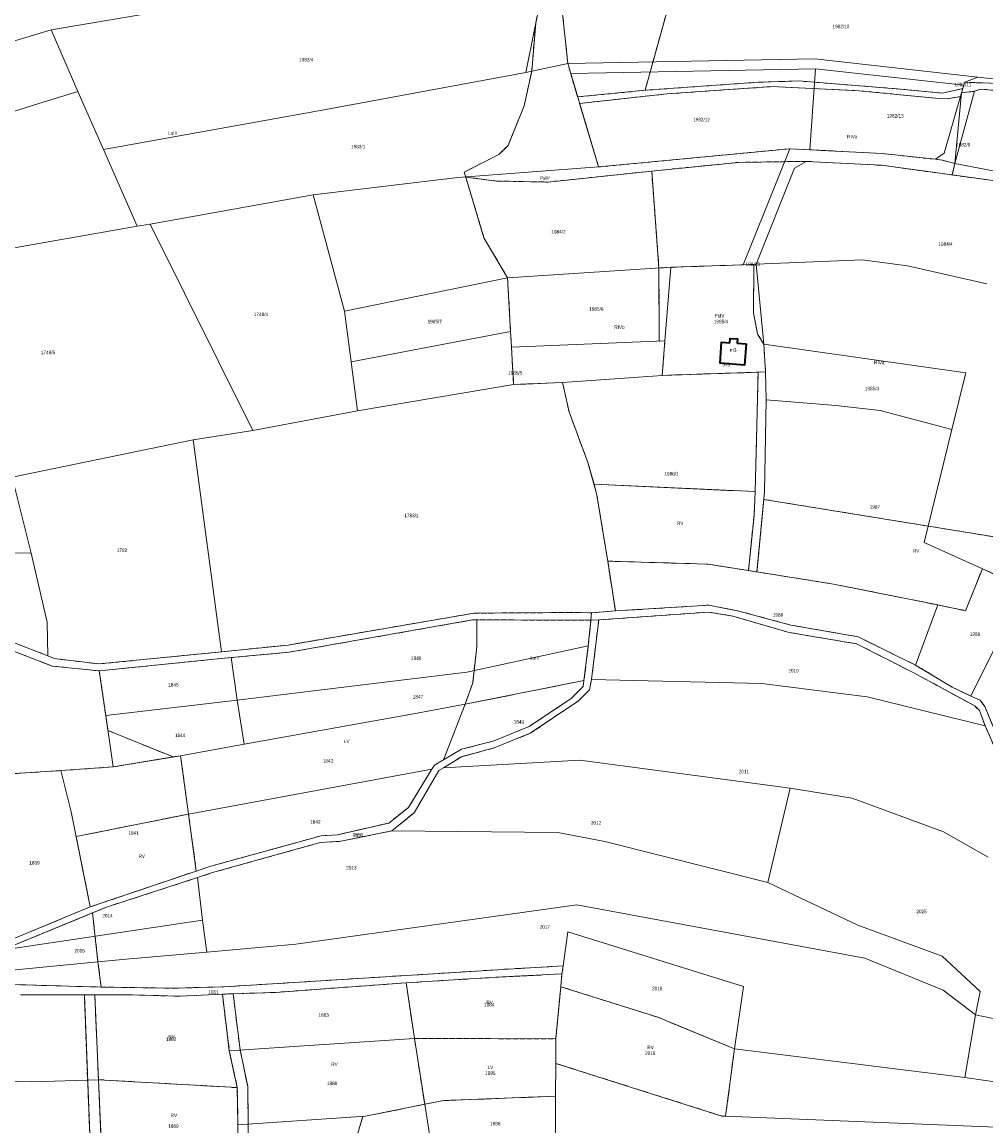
# Model space of a CAD drawing. Header units: metres. Extents: x 7496145 to 7500200, y 5498500 to 5502080.
# Tile 154 of 202: x 7498707 to 7499119, y 5499525 to 5499996. Entities that reach past the tile are written whole.
import ezdxf
from ezdxf.enums import TextEntityAlignment as Align

# ---------------------------------------------------------------- set-up
doc = ezdxf.new("R2010")
doc.units = ezdxf.units.M
doc.header["$MEASUREMENT"] = 0
for name, pattern in [('2.25_0.75', [3, 2.25, -0.75]), ('219-1000', [0]), ('egug-1000', [0])]:
    doc.linetypes.add(name, pattern=pattern)
doc.layers.get('0').update_dxf_attribs({"color": 2, "linetype": 'CONTINUOUS', "lineweight": 5})
for name, color, linetype in [('209-oznaczenie konturu klasyfikacyjnego', 7, 'CONTINUOUS'), ('211-numer działki ewidencyjnej', 7, 'CONTINUOUS'), ('217-kontur klasyfikacyjny', 7, 'CONTINUOUS'), ('218-kontur użytku gruntowego', 7, 'CONTINUOUS'), ('219-działka ewidencyjna', 7, 'CONTINUOUS'), ('312-budynek ewidencyjny', 7, 'CONTINUOUS'), ('312-oznaczenie budynku ewidencyjnego', 7, 'CONTINUOUS'), ('312-oznaczenie budynku ewidencyjnego-Atr117', 7, 'CONTINUOUS'), ('Punkt budynku', 7, 'CONTINUOUS')]:
    doc.layers.add(name, color=color, linetype=linetype)
doc.styles.get("Standard").update_dxf_attribs({"font": 'Working1250', "width": 0.75})

# ---------------------------------------------------------------- blocks, each defined once
blk = doc.blocks.new('PUNKTBUD')
at = {"color": 0}
blk.add_circle((0, 0), 0.09, dxfattribs=at)

msp = doc.modelspace()

# ---------------------------------------------------------------- linework, layer by layer
at = {"layer": '217-kontur klasyfikacyjny', "color": 3, "linetype": '2.25_0.75', "lineweight": 18, "flags": 128}
for points in [[(7498973.34, 5499967.13), (7498990.01, 5500027.36)], [(7498940.39, 5499978.56), (7498936.29, 5500017.13)], [(7498930.25, 5500013.66), (7498926.66, 5499995.83)], [(7498926.66, 5499995.83), (7498924.96, 5499975.32)], [(7498941.6, 5499974.27), (7498940.39, 5499978.56)], [(7498924.96, 5499975.32), (7498921.7, 5499960.45)], [(7498944.58, 5499964.32), (7498941.6, 5499974.27)], [(7499021.55, 5499970.55), (7498973.34, 5499967.13)], [(7499038.94, 5499971.11), (7499021.55, 5499970.55)], [(7499082.2, 5499967.66), (7499038.94, 5499971.11)], [(7499109.44, 5499969.36), (7499108.95, 5499967.87)], [(7499109.86, 5499970.54), (7499109.44, 5499969.36)], [(7499132.01, 5499969.76), (7499109.86, 5499970.54)], [(7498973.34, 5499967.13), (7498944.58, 5499964.32)], [(7498945.43, 5499961.5), (7498982.61, 5499965.61)], [(7498982.61, 5499965.61), (7499027.38, 5499968.7)], [(7499027.38, 5499968.7), (7499064.61, 5499966.95)], [(7499064.61, 5499966.95), (7499097.28, 5499963.75)], [(7499100.27, 5499965.97), (7499082.2, 5499967.66)], [(7499108.95, 5499967.87), (7499100.27, 5499965.97)], [(7499102.25, 5499963.52), (7499107.88, 5499964.44)], [(7499107.88, 5499964.44), (7499108.33, 5499966.01)], [(7499108.33, 5499966.01), (7499113.94, 5499966.74)], [(7499113.94, 5499966.74), (7499116.77, 5499967.64)], [(7499116.77, 5499967.64), (7499139.49, 5499965.37)], [(7498921.7, 5499960.45), (7498914.87, 5499943.56)], [(7498953.54, 5499934.44), (7498945.43, 5499961.5)], [(7499097.28, 5499963.75), (7499102.25, 5499963.52)], [(7498914.87, 5499943.56), (7498911, 5499939.8)], [(7499035.08, 5499942.17), (7498953.54, 5499934.44)], [(7499043.63, 5499941.76), (7499035.08, 5499942.17)], [(7499074.59, 5499940.12), (7499043.63, 5499941.76)], [(7498911, 5499939.8), (7498896.21, 5499932.19)], [(7498976.16, 5499932.64), (7499013.17, 5499936.38)], [(7499013.17, 5499936.38), (7499042.11, 5499936.8)], [(7499042.11, 5499936.8), (7499074.27, 5499935.13)], [(7499097.27, 5499937.67), (7499074.59, 5499940.12)], [(7499100.2, 5499937.31), (7499097.27, 5499937.67)], [(7499105.59, 5499935.85), (7499100.2, 5499937.31)], [(7499104.35, 5499931.01), (7499105.59, 5499935.85)], [(7499105.59, 5499935.85), (7499123.3, 5499932.54)], [(7498896.21, 5499932.19), (7498896.83, 5499930.12)], [(7498931.86, 5499927.97), (7498976.16, 5499932.64)], [(7498979.28, 5499891.28), (7498976.16, 5499932.64)], [(7499074.27, 5499935.13), (7499104.35, 5499931.01)], [(7498896.83, 5499930.12), (7498910, 5499928.4)], [(7498896.83, 5499930.12), (7498904.6, 5499904.15)], [(7498910, 5499928.4), (7498931.86, 5499927.97)], [(7499124.9, 5499928.16), (7499104.35, 5499931.01)], [(7498904.6, 5499904.15), (7498914.67, 5499887.14)], [(7498979.28, 5499891.28), (7498984.39, 5499891.61)], [(7498979.31, 5499860.11), (7498979.28, 5499891.28)], [(7498984.39, 5499891.61), (7499015.23, 5499892.64)], [(7499015.23, 5499892.64), (7499019.78, 5499892.85)], [(7499019.78, 5499892.85), (7499019.61, 5499872.19)], [(7498914.67, 5499887.14), (7498915.97, 5499864.13)], [(7499019.61, 5499872.19), (7499021.34, 5499863.06)], [(7498915.97, 5499864.13), (7498916.34, 5499857.44)], [(7499021.34, 5499863.06), (7499024.02, 5499858.8)], [(7498916.34, 5499857.44), (7498917.24, 5499841.57)], [(7498981.83, 5499860.22), (7498979.31, 5499860.11)], [(7498980.62, 5499845.47), (7498981.83, 5499860.22)], [(7499024.02, 5499858.8), (7499024.74, 5499846.91)], [(7499021.58, 5499846.81), (7498980.62, 5499845.47)], [(7499020.33, 5499795.86), (7499021.58, 5499846.81)], [(7499024.74, 5499846.91), (7499021.58, 5499846.81)], [(7498917.24, 5499841.57), (7498938.14, 5499842.39)], [(7498938.14, 5499842.39), (7498940.9, 5499829.95)], [(7498940.9, 5499829.95), (7498948.95, 5499808.25)], [(7498948.95, 5499808.25), (7498951.57, 5499798.98)], [(7498951.57, 5499798.98), (7499020.33, 5499795.86)], [(7498951.57, 5499798.98), (7498952.68, 5499795.08)], [(7498952.68, 5499795.08), (7498957.4, 5499766.18)], [(7499019.84, 5499785.59), (7499020.33, 5499795.86)], [(7499021.09, 5499761.57), (7499024.02, 5499792.52)], [(7499024.02, 5499792.52), (7499132.96, 5499774.82)], [(7499017.45, 5499762.15), (7499019.84, 5499785.59)], [(7498957.4, 5499766.18), (7499000.1, 5499764.91)], [(7498957.4, 5499766.18), (7498960.69, 5499744.9)], [(7499000.1, 5499764.91), (7499017.45, 5499762.15)], [(7499017.45, 5499762.15), (7499021.09, 5499761.57)], [(7499021.09, 5499761.57), (7499053.73, 5499756.39)], [(7499110.12, 5499745.01), (7499117.3, 5499762.95)], [(7499117.3, 5499762.95), (7499135.2, 5499754.7)], [(7499053.73, 5499756.39), (7499098.29, 5499747.49)], [(7498960.69, 5499744.9), (7499000.52, 5499747.41)], [(7499000.52, 5499747.41), (7499013.38, 5499744.88)], [(7499098.29, 5499747.49), (7499110.12, 5499745.01)], [(7498821.03, 5499730.38), (7498900.4, 5499743.97)], [(7498900.4, 5499743.97), (7498940.56, 5499744.25)], [(7498940.56, 5499744.25), (7498950.46, 5499744.16)], [(7498950.46, 5499744.16), (7498960.69, 5499744.9)], [(7499000.58, 5499744.46), (7498953.55, 5499741.09)], [(7499010.77, 5499742.71), (7499000.58, 5499744.46)], [(7499034.85, 5499735.71), (7499010.77, 5499742.71)], [(7499013.38, 5499744.88), (7499035.5, 5499738.88)], [(7498899.77, 5499741.1), (7498821.42, 5499727.29)], [(7498901.54, 5499741.1), (7498899.77, 5499741.1)], [(7498901.49, 5499729.57), (7498901.54, 5499741.1)], [(7498950.22, 5499740.98), (7498901.54, 5499741.1)], [(7498950.22, 5499740.98), (7498949.13, 5499730.01)], [(7498953.55, 5499741.09), (7498950.22, 5499740.98)], [(7498950.5, 5499715.73), (7498953.55, 5499741.09)], [(7499035.5, 5499738.88), (7499064.23, 5499733.91)], [(7499063.55, 5499730.93), (7499034.85, 5499735.71)], [(7499064.23, 5499733.91), (7499088.7, 5499721.83)], [(7498703.82, 5499731.44), (7498718.51, 5499725.78)], [(7498792.6, 5499727.48), (7498821.03, 5499730.38)], [(7498899.8, 5499714.18), (7498901.49, 5499729.57)], [(7498949.13, 5499730.01), (7498947.27, 5499715.24)], [(7499087.78, 5499718.61), (7499063.55, 5499730.93)], [(7498720.38, 5499721.4), (7498703.59, 5499727.84)], [(7498718.51, 5499725.78), (7498721.22, 5499724.6)], [(7498721.22, 5499724.6), (7498740.24, 5499722.28)], [(7498740.24, 5499722.28), (7498792.6, 5499727.48)], [(7498796.71, 5499725.04), (7498740.44, 5499719.34)], [(7498821.42, 5499727.29), (7498796.71, 5499725.04)], [(7498740.44, 5499719.34), (7498720.38, 5499721.4)], [(7498743.2, 5499700.3), (7498740.44, 5499719.34)], [(7499088.7, 5499721.83), (7499104.46, 5499712.43)], [(7498947.27, 5499715.24), (7498896.59, 5499705.08)], [(7498947.27, 5499715.24), (7498946.88, 5499712.73)], [(7498949.64, 5499711.22), (7498950.5, 5499715.73)], [(7499114.02, 5499704.39), (7499087.78, 5499718.61)], [(7498896.59, 5499705.08), (7498899.8, 5499714.18)], [(7498946.88, 5499712.73), (7498941.91, 5499707.63)], [(7498944.95, 5499706.61), (7498949.64, 5499711.22)], [(7499104.46, 5499712.43), (7499112.33, 5499708.6)], [(7498941.91, 5499707.63), (7498923.83, 5499695.57)], [(7498924.34, 5499692.69), (7498944.95, 5499706.61)], [(7499112.33, 5499708.6), (7499116.3, 5499706.8)], [(7499116.3, 5499706.8), (7499118.28, 5499704.11)], [(7498744.15, 5499693.86), (7498743.2, 5499700.3)], [(7499116.03, 5499702.47), (7499114.02, 5499704.39)], [(7499118.47, 5499695.94), (7499116.03, 5499702.47)], [(7499118.28, 5499704.11), (7499126.16, 5499685.41)], [(7498923.83, 5499695.57), (7498908.52, 5499689.36)], [(7499123.13, 5499685.23), (7499118.47, 5499695.94)], [(7498772.01, 5499682.6), (7498744.15, 5499693.86)], [(7498908.96, 5499686.49), (7498924.34, 5499692.69)], [(7498894.94, 5499682.71), (7498908.96, 5499686.49)], [(7498908.52, 5499689.36), (7498894.95, 5499685.86)], [(7498746.43, 5499678.35), (7498772.01, 5499682.6)], [(7498775.09, 5499683.11), (7498772.01, 5499682.6)], [(7498778.55, 5499658.24), (7498775.09, 5499683.11)], [(7498894.95, 5499685.86), (7498887.29, 5499681.39)], [(7498887.33, 5499677.93), (7498894.94, 5499682.71)], [(7498700.26, 5499675.27), (7498723.99, 5499676.78)], [(7498723.99, 5499676.78), (7498746.43, 5499678.35)], [(7498882.37, 5499677.43), (7498872.42, 5499661.1)], [(7498874.78, 5499658.75), (7498885.34, 5499676.87)], [(7498883.43, 5499679.13), (7498882.37, 5499677.43)], [(7498887.29, 5499681.39), (7498883.43, 5499679.13)], [(7498885.34, 5499676.87), (7498887.33, 5499677.93)], [(7498730.53, 5499648.62), (7498778.55, 5499658.24)], [(7498781.84, 5499633.92), (7498778.55, 5499658.24)], [(7498872.42, 5499661.1), (7498863.94, 5499654.4)], [(7498865.3, 5499651.02), (7498874.78, 5499658.75)], [(7498863.94, 5499654.4), (7498842.1, 5499649.4)], [(7498736.57, 5499618.63), (7498730.53, 5499648.62)], [(7498835.07, 5499648.95), (7498787.99, 5499635.95)], [(7498842.1, 5499649.4), (7498835.07, 5499648.95)], [(7498843.51, 5499646.62), (7498865.3, 5499651.02)], [(7498788.78, 5499633.23), (7498834.67, 5499646.04)], [(7498834.67, 5499646.04), (7498843.51, 5499646.62)], [(7498787.99, 5499635.95), (7498781.84, 5499633.92)], [(7498781.84, 5499633.92), (7498736.57, 5499618.63)], [(7498743.57, 5499618.55), (7498782.32, 5499631.12)], [(7498782.32, 5499631.12), (7498788.78, 5499633.23)], [(7498736.57, 5499618.63), (7498698.61, 5499602.82)], [(7498698.92, 5499600.12), (7498737.53, 5499616.06)], [(7498737.53, 5499616.06), (7498743.57, 5499618.55)], [(7498739.86, 5499595.13), (7498737.53, 5499616.06)], [(7498741.22, 5499584.38), (7498739.86, 5499595.13)], [(7498793.66, 5499584.48), (7498915.1, 5499592.08)], [(7498915.1, 5499592.08), (7498938.42, 5499593.43)], [(7498938.42, 5499593.43), (7498937.87, 5499589.99)], [(7498909.61, 5499588.57), (7498871.36, 5499586.21)], [(7498937.87, 5499589.99), (7498909.61, 5499588.57)], [(7498937.34, 5499584.54), (7498937.87, 5499589.99)], [(7498694.85, 5499585.71), (7498741.22, 5499584.38)], [(7498741.22, 5499584.38), (7498771.83, 5499583.91)], [(7498771.83, 5499583.91), (7498793.66, 5499584.48)], [(7498871.36, 5499586.21), (7498815.62, 5499582.13)], [(7498874.94, 5499562.46), (7498871.36, 5499586.21)], [(7498935.21, 5499562.3), (7498937.34, 5499584.54)], [(7498978.85, 5499571.49), (7498937.34, 5499584.54)], [(7498734.06, 5499581.07), (7498706.85, 5499581.04)], [(7498738.47, 5499581.07), (7498734.06, 5499581.07)], [(7498734.06, 5499581.07), (7498736.78, 5499510.51)], [(7498740.13, 5499544.86), (7498738.47, 5499581.07)], [(7498754.65, 5499581.04), (7498738.47, 5499581.07)], [(7498774.79, 5499580.47), (7498754.65, 5499581.04)], [(7498793, 5499581.37), (7498774.79, 5499580.47)], [(7498797.54, 5499581.52), (7498793, 5499581.37)], [(7498793, 5499581.37), (7498795.93, 5499557.24)], [(7498815.62, 5499582.13), (7498797.54, 5499581.52)], [(7498800.56, 5499557.55), (7498797.54, 5499581.52)], [(7499011.45, 5499558.03), (7498978.85, 5499571.49)], [(7498879.31, 5499534.35), (7498874.94, 5499562.46)], [(7498874.94, 5499562.46), (7498935.21, 5499562.3)], [(7498935.23, 5499551.82), (7498935.21, 5499562.3)], [(7498795.93, 5499557.24), (7498799.32, 5499541.46)], [(7498803.78, 5499541.9), (7498800.56, 5499557.55)], [(7499007.73, 5499529.25), (7499011.45, 5499558.03)], [(7498935.15, 5499537.79), (7498935.23, 5499551.82)], [(7498935.23, 5499551.82), (7499006.07, 5499529.36)], [(7498741.58, 5499510.91), (7498740.13, 5499544.86)], [(7498740.13, 5499544.86), (7498799.32, 5499541.46)], [(7498799.32, 5499541.46), (7498799.63, 5499525.6)], [(7498804.16, 5499513.16), (7498803.78, 5499541.9)], [(7498879.31, 5499534.35), (7498887.4, 5499535.95)], [(7498887.4, 5499535.95), (7498935.15, 5499537.79)], [(7498853.98, 5499529.23), (7498879.31, 5499534.35)], [(7498848.67, 5499514.73), (7498852.87, 5499529.16)], [(7498852.87, 5499529.16), (7498853.98, 5499529.23)], [(7499006.07, 5499529.36), (7499007.73, 5499529.25)], [(7498799.63, 5499525.6), (7498799.56, 5499515.57)]]:
    msp.add_lwpolyline(points, dxfattribs=at)
at = {"layer": '218-kontur użytku gruntowego', "color": 3, "linetype": 'egug-1000', "lineweight": 18, "flags": 128}
for points in [[(7498990.01, 5500027.36), (7498973.34, 5499967.13)], [(7498936.29, 5500017.13), (7498940.39, 5499978.56)], [(7498930.25, 5500013.66), (7498926.66, 5499995.83)], [(7498926.66, 5499995.83), (7498924.96, 5499975.32)], [(7498940.39, 5499978.56), (7498941.6, 5499974.27)], [(7498924.96, 5499975.32), (7498921.7, 5499960.45)], [(7498941.6, 5499974.27), (7498944.58, 5499964.32)], [(7498973.34, 5499967.13), (7499021.55, 5499970.55)], [(7499021.55, 5499970.55), (7499038.94, 5499971.11)], [(7499038.94, 5499971.11), (7499082.2, 5499967.66)], [(7499108.95, 5499967.87), (7499109.44, 5499969.36)], [(7499109.44, 5499969.36), (7499109.86, 5499970.54)], [(7499109.86, 5499970.54), (7499132.01, 5499969.76)], [(7498944.58, 5499964.32), (7498973.34, 5499967.13)], [(7498982.61, 5499965.61), (7498945.43, 5499961.5)], [(7499027.38, 5499968.7), (7498982.61, 5499965.61)], [(7499064.61, 5499966.95), (7499027.38, 5499968.7)], [(7499097.28, 5499963.75), (7499064.61, 5499966.95)], [(7499082.2, 5499967.66), (7499100.27, 5499965.97)], [(7499100.27, 5499965.97), (7499108.95, 5499967.87)], [(7499107.88, 5499964.44), (7499102.25, 5499963.52)], [(7499108.33, 5499966.01), (7499107.88, 5499964.44)], [(7499113.94, 5499966.74), (7499108.33, 5499966.01)], [(7499116.77, 5499967.64), (7499113.94, 5499966.74)], [(7499139.49, 5499965.37), (7499116.77, 5499967.64)], [(7498921.7, 5499960.45), (7498914.87, 5499943.56)], [(7498945.43, 5499961.5), (7498953.54, 5499934.44)], [(7499102.25, 5499963.52), (7499097.28, 5499963.75)], [(7498914.87, 5499943.56), (7498911, 5499939.8)], [(7498953.54, 5499934.44), (7499035.08, 5499942.17)], [(7499035.08, 5499942.17), (7499043.63, 5499941.76)], [(7499043.63, 5499941.76), (7499074.59, 5499940.12)], [(7498911, 5499939.8), (7498896.21, 5499932.19)], [(7499013.17, 5499936.38), (7498976.16, 5499932.64)], [(7499042.11, 5499936.8), (7499013.17, 5499936.38)], [(7499074.27, 5499935.13), (7499042.11, 5499936.8)], [(7499074.59, 5499940.12), (7499097.27, 5499937.67)], [(7499097.27, 5499937.67), (7499100.2, 5499937.31)], [(7499100.2, 5499937.31), (7499105.59, 5499935.85)], [(7499105.59, 5499935.85), (7499104.35, 5499931.01)], [(7499123.3, 5499932.54), (7499105.59, 5499935.85)], [(7498896.21, 5499932.19), (7498896.83, 5499930.12)], [(7498931.86, 5499927.97), (7498976.16, 5499932.64)], [(7498976.16, 5499932.64), (7498979.28, 5499891.28)], [(7499104.35, 5499931.01), (7499074.27, 5499935.13)], [(7498896.83, 5499930.12), (7498910, 5499928.4)], [(7498896.83, 5499930.12), (7498904.6, 5499904.15)], [(7498910, 5499928.4), (7498931.86, 5499927.97)], [(7499104.35, 5499931.01), (7499124.9, 5499928.16)], [(7498904.6, 5499904.15), (7498914.67, 5499887.14)], [(7498979.28, 5499891.28), (7498984.39, 5499891.61)], [(7498979.28, 5499891.28), (7498979.31, 5499860.11)], [(7498984.39, 5499891.61), (7499015.23, 5499892.64)], [(7499015.23, 5499892.64), (7499019.78, 5499892.85)], [(7499019.78, 5499892.85), (7499019.61, 5499872.19)], [(7498914.67, 5499887.14), (7498915.97, 5499864.13)], [(7499019.61, 5499872.19), (7499021.34, 5499863.06)], [(7498915.97, 5499864.13), (7498916.34, 5499857.44)], [(7499021.34, 5499863.06), (7499024.02, 5499858.8)], [(7498916.34, 5499857.44), (7498917.24, 5499841.57)], [(7498979.31, 5499860.11), (7498981.83, 5499860.22)], [(7498981.83, 5499860.22), (7498980.62, 5499845.47)], [(7499024.02, 5499858.8), (7499024.74, 5499846.91)], [(7498980.62, 5499845.47), (7499021.58, 5499846.81)], [(7499021.58, 5499846.81), (7499020.33, 5499795.86)], [(7499024.74, 5499846.91), (7499021.58, 5499846.81)], [(7498917.24, 5499841.57), (7498938.14, 5499842.39)], [(7498938.14, 5499842.39), (7498940.9, 5499829.95)], [(7498940.9, 5499829.95), (7498948.95, 5499808.25)], [(7498948.95, 5499808.25), (7498951.57, 5499798.98)], [(7498951.57, 5499798.98), (7498952.68, 5499795.08)], [(7499020.33, 5499795.86), (7498951.57, 5499798.98)], [(7498952.68, 5499795.08), (7498957.4, 5499766.18)], [(7499020.33, 5499795.86), (7499019.84, 5499785.59)], [(7499024.02, 5499792.52), (7499021.09, 5499761.57)], [(7499132.96, 5499774.82), (7499024.02, 5499792.52)], [(7499019.84, 5499785.59), (7499017.45, 5499762.15)], [(7498957.4, 5499766.18), (7499000.1, 5499764.91)], [(7498957.4, 5499766.18), (7498960.69, 5499744.9)], [(7499000.1, 5499764.91), (7499017.45, 5499762.15)], [(7499017.45, 5499762.15), (7499021.09, 5499761.57)], [(7499021.09, 5499761.57), (7499053.73, 5499756.39)], [(7499110.12, 5499745.01), (7499117.3, 5499762.95)], [(7499117.3, 5499762.95), (7499135.2, 5499754.7)], [(7499053.73, 5499756.39), (7499098.29, 5499747.49)], [(7498960.69, 5499744.9), (7499000.52, 5499747.41)], [(7499000.52, 5499747.41), (7499013.38, 5499744.88)], [(7499098.29, 5499747.49), (7499110.12, 5499745.01)], [(7498821.03, 5499730.38), (7498900.4, 5499743.97)], [(7498900.4, 5499743.97), (7498940.56, 5499744.25)], [(7498940.56, 5499744.25), (7498950.46, 5499744.16)], [(7498950.46, 5499744.16), (7498960.69, 5499744.9)], [(7498953.55, 5499741.09), (7499000.58, 5499744.46)], [(7499000.58, 5499744.46), (7499010.77, 5499742.71)], [(7499010.77, 5499742.71), (7499034.85, 5499735.71)], [(7499013.38, 5499744.88), (7499035.5, 5499738.88)], [(7498899.77, 5499741.1), (7498821.42, 5499727.29)], [(7498901.54, 5499741.1), (7498899.77, 5499741.1)], [(7498901.54, 5499741.1), (7498901.49, 5499729.57)], [(7498950.22, 5499740.98), (7498901.54, 5499741.1)], [(7498949.13, 5499730.01), (7498950.22, 5499740.98)], [(7498953.55, 5499741.09), (7498950.22, 5499740.98)], [(7498950.5, 5499715.73), (7498953.55, 5499741.09)], [(7499035.5, 5499738.88), (7499064.23, 5499733.91)], [(7499034.85, 5499735.71), (7499063.55, 5499730.93)], [(7499064.23, 5499733.91), (7499088.7, 5499721.83)], [(7498703.82, 5499731.44), (7498718.51, 5499725.78)], [(7498792.6, 5499727.48), (7498821.03, 5499730.38)], [(7498901.49, 5499729.57), (7498899.8, 5499714.18)], [(7498947.27, 5499715.24), (7498949.13, 5499730.01)], [(7499063.55, 5499730.93), (7499087.78, 5499718.61)], [(7498720.38, 5499721.4), (7498703.59, 5499727.84)], [(7498718.51, 5499725.78), (7498721.22, 5499724.6)], [(7498721.22, 5499724.6), (7498740.24, 5499722.28)], [(7498740.24, 5499722.28), (7498792.6, 5499727.48)], [(7498796.71, 5499725.04), (7498740.44, 5499719.34)], [(7498821.42, 5499727.29), (7498796.71, 5499725.04)], [(7498740.44, 5499719.34), (7498720.38, 5499721.4)], [(7498740.44, 5499719.34), (7498743.2, 5499700.3)], [(7499088.7, 5499721.83), (7499104.46, 5499712.43)], [(7498896.59, 5499705.08), (7498947.27, 5499715.24)], [(7498946.88, 5499712.73), (7498947.27, 5499715.24)], [(7498949.64, 5499711.22), (7498950.5, 5499715.73)], [(7499087.78, 5499718.61), (7499114.02, 5499704.39)], [(7498899.8, 5499714.18), (7498896.59, 5499705.08)], [(7498941.91, 5499707.63), (7498946.88, 5499712.73)], [(7498944.95, 5499706.61), (7498949.64, 5499711.22)], [(7499104.46, 5499712.43), (7499112.33, 5499708.6)], [(7498923.83, 5499695.57), (7498941.91, 5499707.63)], [(7498924.34, 5499692.69), (7498944.95, 5499706.61)], [(7499112.33, 5499708.6), (7499116.3, 5499706.8)], [(7499116.3, 5499706.8), (7499118.28, 5499704.11)], [(7498743.2, 5499700.3), (7498744.15, 5499693.86)], [(7499114.02, 5499704.39), (7499116.03, 5499702.47)], [(7499116.03, 5499702.47), (7499118.47, 5499695.94)], [(7499118.28, 5499704.11), (7499126.16, 5499685.41)], [(7498908.52, 5499689.36), (7498923.83, 5499695.57)], [(7499118.47, 5499695.94), (7499123.13, 5499685.23)], [(7498744.15, 5499693.86), (7498772.01, 5499682.6)], [(7498908.96, 5499686.49), (7498924.34, 5499692.69)], [(7498894.94, 5499682.71), (7498908.96, 5499686.49)], [(7498894.95, 5499685.86), (7498908.52, 5499689.36)], [(7498772.01, 5499682.6), (7498746.43, 5499678.35)], [(7498772.01, 5499682.6), (7498775.09, 5499683.11)], [(7498775.09, 5499683.11), (7498778.55, 5499658.24)], [(7498887.29, 5499681.39), (7498894.95, 5499685.86)], [(7498887.33, 5499677.93), (7498894.94, 5499682.71)], [(7498723.99, 5499676.78), (7498700.26, 5499675.27)], [(7498746.43, 5499678.35), (7498723.99, 5499676.78)], [(7498872.42, 5499661.1), (7498882.37, 5499677.43)], [(7498874.78, 5499658.75), (7498885.34, 5499676.87)], [(7498882.37, 5499677.43), (7498883.43, 5499679.13)], [(7498883.43, 5499679.13), (7498887.29, 5499681.39)], [(7498885.34, 5499676.87), (7498887.33, 5499677.93)], [(7498778.55, 5499658.24), (7498730.53, 5499648.62)], [(7498778.55, 5499658.24), (7498781.84, 5499633.92)], [(7498863.94, 5499654.4), (7498872.42, 5499661.1)], [(7498865.3, 5499651.02), (7498874.78, 5499658.75)], [(7498842.1, 5499649.4), (7498863.94, 5499654.4)], [(7498730.53, 5499648.62), (7498736.57, 5499618.63)], [(7498787.99, 5499635.95), (7498835.07, 5499648.95)], [(7498835.07, 5499648.95), (7498842.1, 5499649.4)], [(7498843.51, 5499646.62), (7498865.3, 5499651.02)], [(7498788.78, 5499633.23), (7498834.67, 5499646.04)], [(7498834.67, 5499646.04), (7498843.51, 5499646.62)], [(7498781.84, 5499633.92), (7498787.99, 5499635.95)], [(7498736.57, 5499618.63), (7498781.84, 5499633.92)], [(7498743.57, 5499618.55), (7498782.32, 5499631.12)], [(7498782.32, 5499631.12), (7498788.78, 5499633.23)], [(7498736.57, 5499618.63), (7498698.61, 5499602.82)], [(7498698.92, 5499600.12), (7498737.53, 5499616.06)], [(7498737.53, 5499616.06), (7498743.57, 5499618.55)], [(7498739.86, 5499595.13), (7498737.53, 5499616.06)], [(7498741.22, 5499584.38), (7498739.86, 5499595.13)], [(7498915.1, 5499592.08), (7498793.66, 5499584.48)], [(7498938.42, 5499593.43), (7498915.1, 5499592.08)], [(7498937.87, 5499589.99), (7498938.42, 5499593.43)], [(7498909.61, 5499588.57), (7498871.36, 5499586.21)], [(7498937.87, 5499589.99), (7498909.61, 5499588.57)], [(7498937.34, 5499584.54), (7498937.87, 5499589.99)], [(7498694.85, 5499585.71), (7498741.22, 5499584.38)], [(7498771.83, 5499583.91), (7498741.22, 5499584.38)], [(7498793.66, 5499584.48), (7498771.83, 5499583.91)], [(7498871.36, 5499586.21), (7498815.62, 5499582.13)], [(7498871.36, 5499586.21), (7498874.94, 5499562.46)], [(7498937.34, 5499584.54), (7498935.21, 5499562.3)], [(7498978.85, 5499571.49), (7498937.34, 5499584.54)], [(7498734.06, 5499581.07), (7498706.85, 5499581.04)], [(7498736.78, 5499510.51), (7498734.06, 5499581.07)], [(7498738.47, 5499581.07), (7498734.06, 5499581.07)], [(7498738.47, 5499581.07), (7498740.13, 5499544.86)], [(7498754.65, 5499581.04), (7498738.47, 5499581.07)], [(7498774.79, 5499580.47), (7498754.65, 5499581.04)], [(7498793, 5499581.37), (7498774.79, 5499580.47)], [(7498797.54, 5499581.52), (7498793, 5499581.37)], [(7498795.93, 5499557.24), (7498793, 5499581.37)], [(7498815.62, 5499582.13), (7498797.54, 5499581.52)], [(7498797.54, 5499581.52), (7498800.56, 5499557.55)], [(7499011.45, 5499558.03), (7498978.85, 5499571.49)], [(7498874.94, 5499562.46), (7498935.21, 5499562.3)], [(7498874.94, 5499562.46), (7498879.31, 5499534.35)], [(7498935.21, 5499562.3), (7498935.23, 5499551.82)], [(7498799.32, 5499541.46), (7498795.93, 5499557.24)], [(7498800.56, 5499557.55), (7498803.78, 5499541.9)], [(7499007.73, 5499529.25), (7499011.45, 5499558.03)], [(7498935.15, 5499537.79), (7498935.23, 5499551.82)], [(7498935.23, 5499551.82), (7499006.07, 5499529.36)], [(7498740.13, 5499544.86), (7498741.58, 5499510.91)], [(7498799.32, 5499541.46), (7498740.13, 5499544.86)], [(7498799.63, 5499525.6), (7498799.32, 5499541.46)], [(7498803.78, 5499541.9), (7498804.16, 5499513.16)], [(7498879.31, 5499534.35), (7498887.4, 5499535.95)], [(7498887.4, 5499535.95), (7498935.15, 5499537.79)], [(7498853.98, 5499529.23), (7498879.31, 5499534.35)], [(7498848.67, 5499514.73), (7498852.87, 5499529.16)], [(7498852.87, 5499529.16), (7498853.98, 5499529.23)], [(7499006.07, 5499529.36), (7499007.73, 5499529.25)], [(7498799.56, 5499515.57), (7498799.63, 5499525.6)]]:
    msp.add_lwpolyline(points, dxfattribs=at)
at = {"layer": '219-działka ewidencyjna', "color": 3, "linetype": '219-1000', "lineweight": 18, "flags": 128}
for points in [[(7498922.42, 5499974.79), (7498931.52, 5500019.99)], [(7498788.28, 5500004.48), (7498719.91, 5499992.98)], [(7498663.32, 5499975.91), (7498719.91, 5499992.98)], [(7498719.91, 5499992.98), (7498731.28, 5499966.57)], [(7498922.42, 5499974.79), (7498940.39, 5499978.56)], [(7498940.39, 5499978.56), (7499045.8, 5499980.5)], [(7498940.39, 5499978.56), (7498941.6, 5499974.27)], [(7499045.8, 5499980.5), (7499115.41, 5499972.75)], [(7498835.55, 5499958.63), (7498922.42, 5499974.79)], [(7498941.6, 5499974.27), (7499046.12, 5499976.35)], [(7498941.6, 5499974.27), (7498953.54, 5499934.44)], [(7499043.63, 5499941.76), (7499046.12, 5499976.35)], [(7499046.12, 5499976.35), (7499109.44, 5499969.36)], [(7499108.33, 5499966.01), (7499109.44, 5499969.36)], [(7499109.44, 5499969.36), (7499109.86, 5499970.54)], [(7499109.86, 5499970.54), (7499115.41, 5499972.75)], [(7499109.86, 5499970.54), (7499132.01, 5499969.76)], [(7499115.41, 5499972.75), (7499140.05, 5499970.08)], [(7498714.17, 5499961.38), (7498731.28, 5499966.57)], [(7498731.28, 5499966.57), (7498742.22, 5499941.9)], [(7499100.96, 5499940.32), (7499108.33, 5499966.01)], [(7499105.59, 5499935.85), (7499113.94, 5499966.74)], [(7499105.59, 5499935.85), (7499108.33, 5499966.01)], [(7499113.94, 5499966.74), (7499116.77, 5499967.64)], [(7499116.77, 5499967.64), (7499139.49, 5499965.37)], [(7498688.82, 5499953.39), (7498714.17, 5499961.38)], [(7498742.22, 5499941.9), (7498835.55, 5499958.63)], [(7498756.55, 5499909.13), (7498742.22, 5499941.9)], [(7498953.54, 5499934.44), (7499035.08, 5499942.17)], [(7499015.23, 5499892.64), (7499035.08, 5499942.17)], [(7499035.08, 5499942.17), (7499043.63, 5499941.76)], [(7499043.63, 5499941.76), (7499074.59, 5499940.12)], [(7499037.17, 5499933.95), (7499042.11, 5499936.8)], [(7499042.11, 5499936.8), (7499074.27, 5499935.13)], [(7499074.59, 5499940.12), (7499097.27, 5499937.67)], [(7499097.27, 5499937.67), (7499100.96, 5499940.32)], [(7499097.27, 5499937.67), (7499100.2, 5499937.31)], [(7499100.2, 5499937.31), (7499105.59, 5499935.85)], [(7499104.35, 5499931.01), (7499105.59, 5499935.85)], [(7499105.59, 5499935.85), (7499123.3, 5499932.54)], [(7498893.51, 5499929.87), (7498953.54, 5499934.44)], [(7499020.7, 5499892.89), (7499037.17, 5499933.95)], [(7499074.27, 5499935.13), (7499104.35, 5499931.01)], [(7498831.64, 5499922.58), (7498893.51, 5499929.87)], [(7498762.13, 5499910.03), (7498831.64, 5499922.58)], [(7498845.11, 5499872.88), (7498831.64, 5499922.58)], [(7498756.55, 5499909.13), (7498695.1, 5499898.38)], [(7498756.55, 5499909.13), (7498762.13, 5499910.03)], [(7498762.13, 5499910.03), (7498806.01, 5499821.91)], [(7499020.7, 5499892.89), (7499065.94, 5499894.71)], [(7499065.94, 5499894.71), (7499085.39, 5499892.28)], [(7498914.67, 5499887.14), (7498984.39, 5499891.61)], [(7498981.83, 5499860.22), (7498984.39, 5499891.61)], [(7498984.39, 5499891.61), (7499015.23, 5499892.64)], [(7499015.23, 5499892.64), (7499020.7, 5499892.89)], [(7499020.7, 5499892.89), (7499024.02, 5499858.8)], [(7499085.39, 5499892.28), (7499119.12, 5499884.48)], [(7498845.11, 5499872.88), (7498914.67, 5499887.14)], [(7498914.67, 5499887.14), (7498915.97, 5499864.13)], [(7498845.11, 5499872.88), (7498847.95, 5499851.19)], [(7498847.95, 5499851.19), (7498915.97, 5499864.13)], [(7498915.97, 5499864.13), (7498916.34, 5499857.44)], [(7498981.83, 5499860.22), (7498916.34, 5499857.44)], [(7498980.62, 5499845.47), (7498981.83, 5499860.22)], [(7499024.02, 5499858.8), (7499024.74, 5499846.91)], [(7499024.02, 5499858.8), (7499110.26, 5499846.48)], [(7498850.67, 5499830.37), (7498847.95, 5499851.19)], [(7498980.62, 5499845.47), (7499024.74, 5499846.91)], [(7499024.74, 5499846.91), (7499025.06, 5499835.06)], [(7499104.2, 5499822.42), (7499110.26, 5499846.48)], [(7498917.24, 5499841.57), (7498938.14, 5499842.39)], [(7498980.62, 5499845.47), (7498938.14, 5499842.39)], [(7498938.14, 5499842.39), (7498940.9, 5499829.95)], [(7498850.67, 5499830.37), (7498917.24, 5499841.57)], [(7499024.32, 5499795.71), (7499025.06, 5499835.06)], [(7499025.06, 5499835.06), (7499054.74, 5499832.67)], [(7499054.74, 5499832.67), (7499073.62, 5499830.48)], [(7498850.67, 5499830.37), (7498806.01, 5499821.91)], [(7498940.9, 5499829.95), (7498948.95, 5499808.25)], [(7499073.62, 5499830.48), (7499104.2, 5499822.42)], [(7498780.5, 5499817.89), (7498806.01, 5499821.91)], [(7499092.44, 5499774.19), (7499104.2, 5499822.42)], [(7498703.29, 5499801.99), (7498780.5, 5499817.89)], [(7498780.5, 5499817.89), (7498792.6, 5499727.48)], [(7498948.95, 5499808.25), (7498952.68, 5499795.08)], [(7498703.29, 5499801.99), (7498711.33, 5499769.56)], [(7498952.68, 5499795.08), (7498957.4, 5499766.18)], [(7499021.09, 5499761.57), (7499024.32, 5499795.71)], [(7499092.44, 5499774.19), (7499117.3, 5499762.95)], [(7498633.15, 5499769.89), (7498711.33, 5499769.56)], [(7498711.33, 5499769.56), (7498718.17, 5499740.06)], [(7498957.4, 5499766.18), (7498960.69, 5499744.9)], [(7499000.1, 5499764.91), (7498957.4, 5499766.18)], [(7499000.1, 5499764.91), (7499021.09, 5499761.57)], [(7499021.09, 5499761.57), (7499053.73, 5499756.39)], [(7499117.3, 5499762.95), (7499110.12, 5499745.01)], [(7499117.3, 5499762.95), (7499135.2, 5499754.7)], [(7499053.73, 5499756.39), (7499098.29, 5499747.49)], [(7499135.2, 5499754.7), (7499112.33, 5499708.6)], [(7498960.69, 5499744.9), (7499000.52, 5499747.41)], [(7499000.52, 5499747.41), (7499013.38, 5499744.88)], [(7499088.7, 5499721.83), (7499098.29, 5499747.49)], [(7499098.29, 5499747.49), (7499110.12, 5499745.01)], [(7498821.03, 5499730.38), (7498900.4, 5499743.97)], [(7498940.56, 5499744.25), (7498900.4, 5499743.97)], [(7498940.56, 5499744.25), (7498950.46, 5499744.16)], [(7498950.22, 5499740.98), (7498950.46, 5499744.16)], [(7498950.46, 5499744.16), (7498960.69, 5499744.9)], [(7498953.55, 5499741.09), (7499000.58, 5499744.46)], [(7499010.77, 5499742.71), (7499000.58, 5499744.46)], [(7499010.77, 5499742.71), (7499034.85, 5499735.71)], [(7499013.38, 5499744.88), (7499035.5, 5499738.88)], [(7498718.17, 5499740.06), (7498718.51, 5499725.78)], [(7498821.42, 5499727.29), (7498899.77, 5499741.1)], [(7498899.77, 5499741.1), (7498950.22, 5499740.98)], [(7498949.13, 5499730.01), (7498950.22, 5499740.98)], [(7498950.22, 5499740.98), (7498953.55, 5499741.09)], [(7498950.5, 5499715.73), (7498953.55, 5499741.09)], [(7499035.5, 5499738.88), (7499064.23, 5499733.91)], [(7499034.85, 5499735.71), (7499063.55, 5499730.93)], [(7499064.23, 5499733.91), (7499088.7, 5499721.83)], [(7498703.82, 5499731.44), (7498718.51, 5499725.78)], [(7498792.6, 5499727.48), (7498821.03, 5499730.38)], [(7498897.25, 5499718.83), (7498949.13, 5499730.01)], [(7498947.27, 5499715.24), (7498949.13, 5499730.01)], [(7499063.55, 5499730.93), (7499087.78, 5499718.61)], [(7498703.59, 5499727.84), (7498720.38, 5499721.4)], [(7498718.51, 5499725.78), (7498721.22, 5499724.6)], [(7498721.22, 5499724.6), (7498740.24, 5499722.28)], [(7498740.24, 5499722.28), (7498792.6, 5499727.48)], [(7498740.44, 5499719.34), (7498796.71, 5499725.04)], [(7498796.71, 5499725.04), (7498821.42, 5499727.29)], [(7498796.71, 5499725.04), (7498799.29, 5499706.87)], [(7498720.38, 5499721.4), (7498740.44, 5499719.34)], [(7498740.44, 5499719.34), (7498743.2, 5499700.3)], [(7499088.7, 5499721.83), (7499104.46, 5499712.43)], [(7498799.29, 5499706.87), (7498897.25, 5499718.83)], [(7498896.59, 5499705.08), (7498947.27, 5499715.24)], [(7498946.88, 5499712.73), (7498947.27, 5499715.24)], [(7498949.64, 5499711.22), (7498950.5, 5499715.73)], [(7498950.5, 5499715.73), (7499023.12, 5499713.94)], [(7499087.78, 5499718.61), (7499114.02, 5499704.39)], [(7498941.91, 5499707.63), (7498946.88, 5499712.73)], [(7498944.95, 5499706.61), (7498949.64, 5499711.22)], [(7499023.12, 5499713.94), (7499068.11, 5499708.24)], [(7499104.46, 5499712.43), (7499112.33, 5499708.6)], [(7498743.2, 5499700.3), (7498799.29, 5499706.87)], [(7498799.29, 5499706.87), (7498802.25, 5499688.09)], [(7498876.04, 5499701.34), (7498896.59, 5499705.08)], [(7498887.29, 5499681.39), (7498896.59, 5499705.08)], [(7498923.83, 5499695.57), (7498941.91, 5499707.63)], [(7498924.34, 5499692.69), (7498944.95, 5499706.61)], [(7499068.11, 5499708.24), (7499118.47, 5499695.94)], [(7499116.3, 5499706.8), (7499112.33, 5499708.6)], [(7499116.3, 5499706.8), (7499118.28, 5499704.11)], [(7498743.2, 5499700.3), (7498746.43, 5499678.35)], [(7498802.25, 5499688.09), (7498876.04, 5499701.34)], [(7499114.02, 5499704.39), (7499116.03, 5499702.47)], [(7499116.03, 5499702.47), (7499118.47, 5499695.94)], [(7499118.28, 5499704.11), (7499126.16, 5499685.41)], [(7498908.52, 5499689.36), (7498923.83, 5499695.57)], [(7499123.13, 5499685.23), (7499118.47, 5499695.94)], [(7498908.96, 5499686.49), (7498924.34, 5499692.69)], [(7498775.09, 5499683.11), (7498802.25, 5499688.09)], [(7498908.96, 5499686.49), (7498894.94, 5499682.71)], [(7498908.52, 5499689.36), (7498894.95, 5499685.86)], [(7498746.43, 5499678.35), (7498775.09, 5499683.11)], [(7498775.09, 5499683.11), (7498778.55, 5499658.24)], [(7498887.29, 5499681.39), (7498894.95, 5499685.86)], [(7498887.33, 5499677.93), (7498894.94, 5499682.71)], [(7498700.26, 5499675.27), (7498723.99, 5499676.78)], [(7498723.99, 5499676.78), (7498746.43, 5499678.35)], [(7498723.99, 5499676.78), (7498728.4, 5499659.2)], [(7498778.55, 5499658.24), (7498882.37, 5499677.43)], [(7498872.42, 5499661.1), (7498882.37, 5499677.43)], [(7498874.78, 5499658.75), (7498885.34, 5499676.87)], [(7498882.37, 5499677.43), (7498883.43, 5499679.13)], [(7498883.43, 5499679.13), (7498887.29, 5499681.39)], [(7498885.34, 5499676.87), (7498887.33, 5499677.93)], [(7498887.33, 5499677.93), (7498945.47, 5499681.3)], [(7498945.47, 5499681.3), (7499035.2, 5499669.27)], [(7499025.69, 5499629.07), (7499035.2, 5499669.27)], [(7499061.71, 5499665.07), (7499035.2, 5499669.27)], [(7499061.71, 5499665.07), (7499100.7, 5499650.61)], [(7498728.4, 5499659.2), (7498736.57, 5499618.63)], [(7498778.55, 5499658.24), (7498781.84, 5499633.92)], [(7498863.94, 5499654.4), (7498872.42, 5499661.1)], [(7498865.3, 5499651.02), (7498874.78, 5499658.75)], [(7498842.1, 5499649.4), (7498863.94, 5499654.4)], [(7498787.99, 5499635.95), (7498835.07, 5499648.95)], [(7498835.07, 5499648.95), (7498842.1, 5499649.4)], [(7498865.3, 5499651.02), (7498843.51, 5499646.62)], [(7498865.3, 5499651.02), (7498936.18, 5499650.33)], [(7498956.21, 5499646.52), (7498936.18, 5499650.33)], [(7499100.7, 5499650.61), (7499119.78, 5499639.89)], [(7498788.78, 5499633.23), (7498834.67, 5499646.04)], [(7498834.67, 5499646.04), (7498843.51, 5499646.62)], [(7498956.21, 5499646.52), (7499025.69, 5499629.07)], [(7498787.99, 5499635.95), (7498781.84, 5499633.92)], [(7498736.57, 5499618.63), (7498781.84, 5499633.92)], [(7498743.57, 5499618.55), (7498782.32, 5499631.12)], [(7498788.78, 5499633.23), (7498782.32, 5499631.12)], [(7498782.32, 5499631.12), (7498784.55, 5499612.89)], [(7499064.08, 5499610.74), (7499025.69, 5499629.07)], [(7498698.61, 5499602.82), (7498736.57, 5499618.63)], [(7498698.92, 5499600.12), (7498743.57, 5499618.55)], [(7498824.33, 5499602.71), (7498944.2, 5499619.43)], [(7498944.2, 5499619.43), (7499067.14, 5499596.7)], [(7498698.92, 5499600.12), (7498784.55, 5499612.89)], [(7498784.55, 5499612.89), (7498786.36, 5499599.26)], [(7498938.42, 5499593.43), (7498940.43, 5499608.02)], [(7498940.43, 5499608.02), (7499015.29, 5499584.63)], [(7499064.08, 5499610.74), (7499100.07, 5499597.65)], [(7498824.33, 5499602.71), (7498786.36, 5499599.26)], [(7498753.53, 5499596.46), (7498786.36, 5499599.26)], [(7499067.14, 5499596.7), (7499100.5, 5499583.05)], [(7499100.07, 5499597.65), (7499116.27, 5499582.45)], [(7498682.6, 5499589.64), (7498739.86, 5499595.13)], [(7498753.53, 5499596.46), (7498739.86, 5499595.13)], [(7498739.86, 5499595.13), (7498741.22, 5499584.38)], [(7498793.66, 5499584.48), (7498915.1, 5499592.08)], [(7498915.1, 5499592.08), (7498938.42, 5499593.43)], [(7498937.87, 5499589.99), (7498938.42, 5499593.43)], [(7498871.36, 5499586.21), (7498909.61, 5499588.57)], [(7498909.61, 5499588.57), (7498937.87, 5499589.99)], [(7498937.34, 5499584.54), (7498937.87, 5499589.99)], [(7498694.85, 5499585.71), (7498741.22, 5499584.38)], [(7498771.83, 5499583.91), (7498741.22, 5499584.38)], [(7498771.83, 5499583.91), (7498793.66, 5499584.48)], [(7498815.62, 5499582.13), (7498871.36, 5499586.21)], [(7498871.36, 5499586.21), (7498874.94, 5499562.46)], [(7498935.21, 5499562.3), (7498937.34, 5499584.54)], [(7498978.85, 5499571.49), (7498937.34, 5499584.54)], [(7499011.45, 5499558.03), (7499015.29, 5499584.63)], [(7499100.5, 5499583.05), (7499114.29, 5499572.57)], [(7498706.85, 5499581.04), (7498738.47, 5499581.07)], [(7498738.47, 5499581.07), (7498754.65, 5499581.04)], [(7498738.47, 5499581.07), (7498740.13, 5499544.86)], [(7498754.65, 5499581.04), (7498774.79, 5499580.47)], [(7498774.79, 5499580.47), (7498793, 5499581.37)], [(7498815.62, 5499582.13), (7498793, 5499581.37)], [(7498793, 5499581.37), (7498795.93, 5499557.24)], [(7499114.29, 5499572.57), (7499116.27, 5499582.45)], [(7498978.85, 5499571.49), (7499011.45, 5499558.03)], [(7499109.76, 5499545.78), (7499114.29, 5499572.57)], [(7499114.29, 5499572.57), (7499147.73, 5499565.57)], [(7498795.93, 5499557.24), (7498874.94, 5499562.46)], [(7498874.94, 5499562.46), (7498879.31, 5499534.35)], [(7498874.94, 5499562.46), (7498935.21, 5499562.3)], [(7498935.21, 5499562.3), (7498935.23, 5499551.82)], [(7498795.93, 5499557.24), (7498799.32, 5499541.46)], [(7499007.73, 5499529.25), (7499011.45, 5499558.03)], [(7499011.45, 5499558.03), (7499109.76, 5499545.78)], [(7498935.15, 5499537.79), (7498935.23, 5499551.82)], [(7498935.23, 5499551.82), (7499006.07, 5499529.36)], [(7498711.68, 5499543.98), (7498652.45, 5499545.25)], [(7498711.68, 5499543.98), (7498740.13, 5499544.86)], [(7498740.13, 5499544.86), (7498799.32, 5499541.46)], [(7498740.13, 5499544.86), (7498741.76, 5499506.8)], [(7499109.76, 5499545.78), (7499288.91, 5499519.78)], [(7498799.32, 5499541.46), (7498799.63, 5499525.6)], [(7498887.4, 5499535.95), (7498879.31, 5499534.35)], [(7498887.4, 5499535.95), (7498935.15, 5499537.79)], [(7498935.11, 5499517.62), (7498935.15, 5499537.79)], [(7498853.98, 5499529.23), (7498879.31, 5499534.35)], [(7498879.31, 5499534.35), (7498882.16, 5499515.92)], [(7498799.63, 5499525.6), (7498853.98, 5499529.23)], [(7499006.07, 5499529.36), (7499007.73, 5499529.25)], [(7499007.73, 5499529.25), (7499137.08, 5499523.98)], [(7498799.54, 5499512.68), (7498799.63, 5499525.6)]]:
    msp.add_lwpolyline(points, dxfattribs=at)
at = {"layer": '312-budynek ewidencyjny', "color": 7, "linetype": 'Continuous', "lineweight": 35, "flags": 128}
for points in [[(7499009.5, 5499859.41), (7499009.64, 5499861.27)], [(7499009.64, 5499861.27), (7499012.84, 5499861.06)], [(7499012.84, 5499861.06), (7499012.7, 5499859.17)], [(7499005.33, 5499850.69), (7499006, 5499859.67)], [(7499006, 5499859.67), (7499009.5, 5499859.41)], [(7499012.7, 5499859.17), (7499016.5, 5499858.89)], [(7499016.5, 5499858.89), (7499015.84, 5499849.85)], [(7499015.84, 5499849.85), (7499005.33, 5499850.69)]]:
    msp.add_lwpolyline(points, dxfattribs=at)

# ---------------------------------------------------------------- block references
at = {"layer": 'Punkt budynku', "color": 5, "linetype": 'Continuous', "lineweight": 13}
for p in [(7499009.64, 5499861.27), (7499012.84, 5499861.06), (7499006, 5499859.67), (7499009.5, 5499859.41), (7499012.7, 5499859.17), (7499016.5, 5499858.89), (7499005.33, 5499850.69), (7499015.84, 5499849.85)]:
    msp.add_blockref('PUNKTBUD', p, dxfattribs=at)

# ---------------------------------------------------------------- texts
at = {"layer": '209-oznaczenie konturu klasyfikacyjnego', "color": 3, "linetype": 'Continuous', "lineweight": 18, "width": 0.79}
for s, p in [('LsIII', (7498769.91, 5499948.14)), ('RIVa', (7499059.55, 5499946.6)), ('PsIV', (7498928.46, 5499928.97)), ('PsIV', (7499003.01, 5499870.16)), ('RIVb', (7498960.21, 5499865.25)), ('RIVa', (7499071.08, 5499850.19)), ('RV', (7498986.95, 5499781.57)), ('RV', (7499087.64, 5499769.77)), ('LsIII', (7498924.41, 5499724.09)), ('ŁV', (7498844.86, 5499688.51)), ('PsV', (7498848.67, 5499648.55)), ('RV', (7498757.19, 5499639.44)), ('RV', (7498905.62, 5499577.15)), ('RV', (7498769.9, 5499562.42)), ('RV', (7498974.33, 5499557.9)), ('RV', (7498839.43, 5499550.69)), ('ŁV', (7498906.09, 5499549.41)), ('RV', (7498770.88, 5499528.89))]:
    msp.add_text(s, height=1.5, dxfattribs=at).set_placement(p)
at = {"layer": '211-numer działki ewidencyjnej', "color": 3, "linetype": 'Continuous', "lineweight": 18, "width": 0.79}
for s, p in [('1982/10', (7499053.36, 5499995.13)), ('1982/4', (7498825.72, 5499980.95)), ('1982/11', (7499105.4, 5499970.36)), ('1982/12', (7498993.86, 5499955.4)), ('1982/13', (7499076.54, 5499957.01)), ('1983/1', (7498847.88, 5499943.85)), ('1982/9', (7499106.08, 5499944.66)), ('1984/2', (7498933.36, 5499907.53)), ('1984/4', (7499098.53, 5499902.26)), ('1984/3', (7499016.23, 5499893.64)), ('1985/6', (7498949.53, 5499874.53)), ('1748/4', (7498806.4, 5499872.25)), ('1985/7', (7498880.54, 5499869.17)), ('1985/4', (7499002.68, 5499869.18)), ('1748/5', (7498715.53, 5499856.01)), ('1985/5', (7498914.89, 5499847.25)), ('1985/3', (7499067.14, 5499840.61)), ('1986/1', (7498981.6, 5499804.24)), ('1987', (7499069.2, 5499790.04)), ('1988', (7499027.85, 5499744.01)), ('1989', (7499111.95, 5499735.78)), ('2010', (7499034.49, 5499720.2)), ('1847', (7498874.21, 5499709.05)), ('1849', (7498917.28, 5499698.32)), ('1844', (7498772.73, 5499692.61)), ('1843', (7498835.84, 5499681.66)), ('2011', (7499013.33, 5499677.14)), ('1842', (7498830.46, 5499655.68)), ('2012', (7498950.25, 5499655.19)), ('1841', (7498752.92, 5499650.87)), ('1839', (7498710.58, 5499638.19)), ('2013', (7498845.82, 5499636.07)), ('2014', (7498741.74, 5499615.62)), ('2025', (7499089.09, 5499617.42)), ('2015', (7498729.85, 5499600.66)), ('2019', (7498973.33, 5499556.9)), ('1885', (7498905.09, 5499548.41)), ('1888', (7498837.62, 5499544.03)), ('1886', (7498907.23, 5499526.86)), ('1889', (7498769.88, 5499525.83))]:
    msp.add_text(s, height=1.5, dxfattribs=at).set_placement(p, align=Align.TOP_LEFT)
for s, p in [('1783/1', (7498870.6, 5499784.94)), ('1782', (7498747.95, 5499770.09)), ('1846', (7498873.47, 5499723.99)), ('1845', (7498769.87, 5499712.67)), ('1850', (7498848.67, 5499648.55)), ('2017', (7498928.36, 5499609.28)), ('1851', (7498787.01, 5499581.47)), ('2018', (7498976.32, 5499583.03)), ('1883', (7498833.97, 5499571.73)), ('1884', (7498904.62, 5499576.15)), ('1882', (7498768.9, 5499561.42))]:
    msp.add_text(s, height=1.5, dxfattribs=at).set_placement(p)
at = {"layer": '312-oznaczenie budynku ewidencyjnego', "color": 7, "linetype": 'Continuous', "lineweight": 18, "width": 0.79}
msp.add_text('993', height=1.5, dxfattribs=at).set_placement((7499006.33, 5499850.85), align=Align.TOP_LEFT)
at = {"layer": '312-oznaczenie budynku ewidencyjnego-Atr117', "color": 7, "width": 0.9}
msp.add_text('m3', height=1.5, dxfattribs=at).set_placement((7499010.92, 5499855.56), align=Align.CENTER)

doc.saveas('drawing.dxf')
